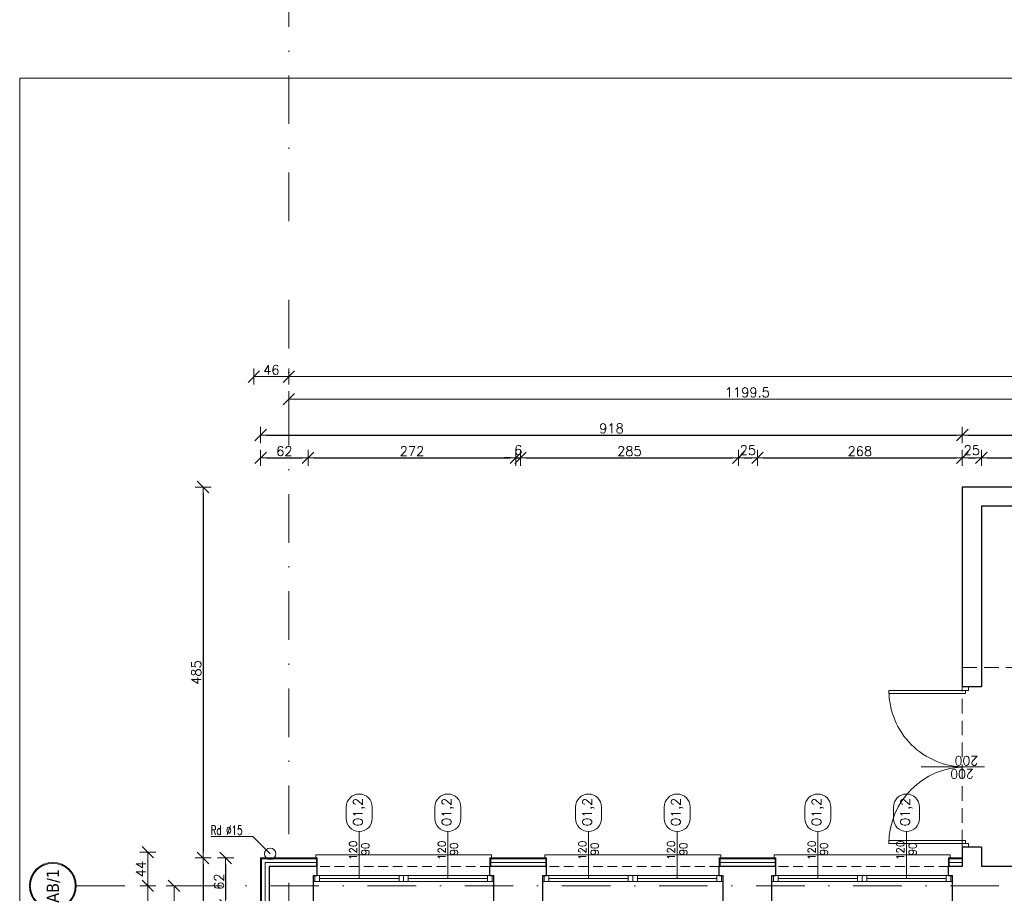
# Model space of a CAD drawing. Header units: millimetres. Extents: x 23192 to 177760, y -399809 to -79279.
# Tile 85 of 256: x 48565 to 49854, y -194349 to -193206. Entities that reach past the tile are written whole.
import ezdxf
from ezdxf.enums import TextEntityAlignment as Align

# ---------------------------------------------------------------- set-up
doc = ezdxf.new("R2010")
doc.units = ezdxf.units.MM
doc.linetypes.add('DASHDOT', pattern=[25.4, 12.7, -6.35, 0, -6.35])
doc.linetypes.add('HIDDEN', pattern=[9.525, 6.35, -3.175])
doc.layers.get('0').update_dxf_attribs({"lineweight": 0})
for name, color, linetype, lineweight in [('!! 0_ Istn-okna', 6, 'Continuous', 13), ('!! 0_ Istn-sciany', 3, 'Continuous', 30), ('!! 0_ Istn-widok', 1, 'Continuous', 15), ('!! 0_ Opis', 8, 'Continuous', 13), ('!! 0_Istn-cienka', 4, 'Continuous', 9), ('!! 0_Istn-drzwi', 1, 'Continuous', 13), ('!! 0_Opis_okna', 8, 'Continuous', 15), ('!! 0_Osie', 1, 'DASHDOT', 13), ('!! 1_ tynk zewn  - nowy', 21, 'Continuous', 20), ('!! 2_ remont Ocieplenie', 4, 'ZIGZAG', 5), ('!! wymiary osi', 250, 'Continuous', 9), ('0-osie-liniA', 14, 'DASHDOT', 5), ('0-osie-tx', 66, 'Continuous', 9)]:
    doc.layers.add(name, color=color, linetype=linetype, lineweight=lineweight)
doc.layers.add('!! 0_ramki', color=66, linetype='Continuous', lineweight=9, plot=False)
doc.styles.add('ARCHETYP', font='romans.shx', dxfattribs={"height": 15})
doc.styles.add('TAHOMA', font='tahoma.ttf')
doc.styles.add('TXT', font='simplex.shx')
doc.linetypes.add('ZIGZAG', pattern='A,0.00254,-5.08,[131,ltypeshp.shx,S=5.08,R=0,X=-5.08,Y=0],-10.16,[131,ltypeshp.shx,S=5.08,R=180,X=5.08,Y=0],-5.08', length=20.32254)
doc.dimstyles.new('DIM50', dxfattribs={"dimscale": 5, "dimtxt": 2.5, "dimasz": 1.5, "dimexe": 0, "dimexo": 0, "dimgap": 0.5, "dimtad": 1, "dimdec": 4, "dimrnd": 0.5, "dimdsep": 46, "dimtxsty": 'TXT', "dimblk1": 'TICK1', "dimblk2": 'TICK1', "dimsah": 1, "dimcen": 0, "dimse1": 1, "dimse2": 1, "dimclrd": 1, "dimclre": 7, "dimclrt": 9, "dimadec": 0, "dimazin": 0, "dimtfac": 1, "dimtdec": 4, "dimtmove": 2, "dimatfit": 3, "dimldrblk": 'TICK1', "dimfxl": 1, "dimtolj": 1, "dimarcsym": 0})

# ---------------------------------------------------------------- blocks, each defined once
blk = doc.blocks.new('*U81')
h = blk.add_hatch(color=256)
edge = h.paths.add_edge_path()
edge.add_arc((0, 0), 30.6, 0, 360)
edge = h.paths.add_edge_path(flags=17)
edge.add_arc((0, 0), 29.4, 0, 360)
for radius in [30.6, 29.4]:
    blk.add_circle((0, 0), radius)
at = {"style": 'TAHOMA', "flags": 8}
blk.add_attdef('ANSICHTSNUMMER', text='', height=16, dxfattribs=at).set_placement((0, 0), align=Align.MIDDLE_CENTER)
blk = doc.blocks.new('TICK1')
at = {"color": 2}
blk.add_line((-1, -1), (1, 1), dxfattribs=at)
at = {"color": 0}
for p, q in [((0, 0), (-1, 0)), ((0, -1.4), (0, 1.4))]:
    blk.add_line(p, q, dxfattribs=at)
blk = doc.blocks.new('*D3753')
at = {"layer": '!! wymiary osi', "color": 1, "lineweight": -2, "transparency": 16777216}
blk.add_line((48733, -194409.6), (48733, -195655.6), dxfattribs=at)
at = {"layer": 'DEFPOINTS', "color": 0, "transparency": 16777216}
for p in [(48762, -194402.1), (48733, -195663.1), (48762, -195663.1)]:
    blk.add_point(p, dxfattribs=at)
at = {"layer": '!! wymiary osi', "color": 1, "lineweight": -2, "transparency": 16777216, "xscale": 7.5, "yscale": 7.5, "zscale": 7.5}
for p, rotation in [((48733, -194402.1), 90), ((48733, -195663.1), 270)]:
    blk.add_blockref('TICK1', p, dxfattribs=dict(at, rotation=rotation))
at = {"layer": '!! wymiary osi', "color": 9, "transparency": 16777216, "insert": (48724.2, -195032.6), "char_height": 12.5, "attachment_point": 5, "rotation": 90, "style": 'TXT'}
blk.add_mtext('\\A1;1261', dxfattribs=at)
blk = doc.blocks.new('*D3756')
at = {"layer": '!! wymiary osi', "color": 1, "lineweight": -2, "transparency": 16777216}
blk.add_line((48767.4, -194694.6), (48767.4, -194409.6), dxfattribs=at)
at = {"layer": 'DEFPOINTS', "color": 0, "transparency": 16777216}
for p in [(48767.4, -194402.1), (48767.4, -194402.1), (48767.4, -194702.1)]:
    blk.add_point(p, dxfattribs=at)
at = {"layer": '!! wymiary osi', "color": 1, "lineweight": -2, "transparency": 16777216, "xscale": 7.5, "yscale": 7.5, "zscale": 7.5}
for p, rotation in [((48767.4, -194402.1), 90), ((48767.4, -194702.1), 270)]:
    blk.add_blockref('TICK1', p, dxfattribs=dict(at, rotation=rotation))
at = {"layer": '!! wymiary osi', "color": 9, "transparency": 16777216, "insert": (48758.6, -194552.1), "char_height": 12.5, "attachment_point": 5, "rotation": 90, "style": 'TXT'}
blk.add_mtext('\\A1;300', dxfattribs=at)
blk = doc.blocks.new('*D3757')
at = {"layer": '!! wymiary osi', "color": 1, "lineweight": -2, "transparency": 16777216}
blk.add_line((48925.2, -193735.9), (54984.2, -193735.9), dxfattribs=at)
at = {"layer": 'DEFPOINTS', "color": 0, "transparency": 16777216}
for p in [(48917.7, -193635.5), (54991.7, -193635.5), (54991.7, -193735.9)]:
    blk.add_point(p, dxfattribs=at)
at = {"layer": '!! wymiary osi', "color": 1, "lineweight": -2, "transparency": 16777216, "xscale": 7.5, "yscale": 7.5, "zscale": 7.5, "rotation": 180}
blk.add_blockref('TICK1', (48917.7, -193735.9), dxfattribs=at)
at = {"layer": '!! wymiary osi', "color": 1, "lineweight": -2, "transparency": 16777216, "xscale": 7.5, "yscale": 7.5, "zscale": 7.5}
blk.add_blockref('TICK1', (54991.7, -193735.9), dxfattribs=at)
at = {"layer": '!! wymiary osi', "color": 9, "transparency": 16777216, "insert": (51954.7, -193727.1), "char_height": 12.5, "attachment_point": 5, "style": 'TXT'}
blk.add_mtext('\\A1;6074', dxfattribs=at)
blk = doc.blocks.new('*D3758')
at = {"layer": '!! wymiary osi', "color": 1, "lineweight": -2, "transparency": 16777216}
blk.add_line((48925.2, -193765.3), (50109.7, -193765.3), dxfattribs=at)
at = {"layer": 'DEFPOINTS', "color": 0, "transparency": 16777216}
for p in [(48917.7, -193721.9), (50117.2, -193721.9), (50117.2, -193765.3)]:
    blk.add_point(p, dxfattribs=at)
at = {"layer": '!! wymiary osi', "color": 1, "lineweight": -2, "transparency": 16777216, "xscale": 7.5, "yscale": 7.5, "zscale": 7.5, "rotation": 180}
blk.add_blockref('TICK1', (48917.7, -193765.3), dxfattribs=at)
at = {"layer": '!! wymiary osi', "color": 1, "lineweight": -2, "transparency": 16777216, "xscale": 7.5, "yscale": 7.5, "zscale": 7.5}
blk.add_blockref('TICK1', (50117.2, -193765.3), dxfattribs=at)
at = {"layer": '!! wymiary osi', "color": 9, "transparency": 16777216, "insert": (49517.5, -193756.5), "char_height": 12.5, "attachment_point": 5, "style": 'TXT'}
blk.add_mtext('\\A1;1199.5', dxfattribs=at)
blk = doc.blocks.new('*D3788')
at = {"layer": '!! wymiary osi', "color": 1, "lineweight": -2, "transparency": 16777216}
blk.add_line((48910.2, -193735.9), (48879.2, -193735.9), dxfattribs=at)
at = {"layer": 'DEFPOINTS', "color": 0, "transparency": 16777216}
for p in [(48871.7, -193735.9), (48871.7, -194358), (48917.7, -194358)]:
    blk.add_point(p, dxfattribs=at)
at = {"layer": '!! wymiary osi', "color": 1, "lineweight": -2, "transparency": 16777216, "xscale": 7.5, "yscale": 7.5, "zscale": 7.5, "rotation": 180}
blk.add_blockref('TICK1', (48871.7, -193735.9), dxfattribs=at)
at = {"layer": '!! wymiary osi', "color": 1, "lineweight": -2, "transparency": 16777216, "xscale": 7.5, "yscale": 7.5, "zscale": 7.5}
blk.add_blockref('TICK1', (48917.7, -193735.9), dxfattribs=at)
at = {"layer": '!! wymiary osi', "color": 9, "transparency": 16777216, "insert": (48894.7, -193727.1), "char_height": 12.5, "attachment_point": 5, "style": 'TXT'}
blk.add_mtext('\\A1;46', dxfattribs=at)
blk = doc.blocks.new('*D3789')
at = {"layer": '!! wymiary osi', "color": 1, "lineweight": -2, "transparency": 16777216}
blk.add_line((48733, -194365.5), (48733, -194394.6), dxfattribs=at)
at = {"layer": 'DEFPOINTS', "color": 0, "transparency": 16777216}
for p in [(48917.7, -194358), (48733, -194402.1), (48917.7, -194402.1)]:
    blk.add_point(p, dxfattribs=at)
at = {"layer": '!! wymiary osi', "color": 1, "lineweight": -2, "transparency": 16777216, "xscale": 7.5, "yscale": 7.5, "zscale": 7.5}
for p, rotation in [((48733, -194358), 90), ((48733, -194402.1), 270)]:
    blk.add_blockref('TICK1', p, dxfattribs=dict(at, rotation=rotation))
at = {"layer": '!! wymiary osi', "color": 9, "transparency": 16777216, "insert": (48724.2, -194380.1), "char_height": 12.5, "attachment_point": 5, "rotation": 90, "style": 'TXT'}
blk.add_mtext('\\A1;44', dxfattribs=at)
blk = doc.blocks.new('BLOK OSIE A-B PN')
at = {"layer": '0-osie-liniA', "ltscale": 5}
blk.add_lwpolyline([(48917.7, -182063), (48917.7, -184306.7)], dxfattribs=at)
blk = doc.blocks.new('1_ok-opis')
blk.add_line((0, 111.6), (0, 50))
for points in [[(-17, 128.6), (-17, 143.6)], [(17, 128.6), (17, 143.6)]]:
    blk.add_lwpolyline(points)
for centre, start, end in [((0, 143.6), 0, 180), ((0, 128.6), 180, 0)]:
    blk.add_arc(centre, 17, start, end)
at = {"style": 'ARCHETYP'}
for tag, height, rotation, p in [('NR', 12, 90, (0, 136.9)), ('NR', 12, 270, (0, 136.9)), ('SZEROKOŚĆ', 10, 90, (-8, 78.3)), ('WYSOKOŚĆ', 10, 270, (-8, 78.3)), ('WYSOKOŚĆ', 10, 90, (8, 78.3)), ('SZEROKOŚĆ', 10, 270, (8, 78.3))]:
    blk.add_attdef(tag, text='', height=height, rotation=rotation, dxfattribs=at).set_placement(p, align=Align.MIDDLE)
blk = doc.blocks.new('*D2225')
at = {"layer": '!! wymiary osi', "color": 1, "lineweight": -2, "transparency": 16777216}
blk.add_line((48805.3, -193824.9), (48805.3, -194295.1), dxfattribs=at)
at = {"layer": 'DEFPOINTS', "color": 0, "transparency": 16777216}
for p in [(49809.2, -193817.4), (48805.3, -194302.6), (49809.2, -194302.6)]:
    blk.add_point(p, dxfattribs=at)
at = {"layer": '!! wymiary osi', "color": 1, "lineweight": -2, "transparency": 16777216, "xscale": 7.5, "yscale": 7.5, "zscale": 7.5}
for p, rotation in [((48805.3, -193817.4), 90), ((48805.3, -194302.6), 270)]:
    blk.add_blockref('TICK1', p, dxfattribs=dict(at, rotation=rotation))
at = {"layer": '!! wymiary osi', "color": 9, "transparency": 16777216, "insert": (48796.5, -194060), "char_height": 12.5, "attachment_point": 5, "rotation": 90, "style": 'TXT'}
blk.add_mtext('\\A1;485', dxfattribs=at)
blk = doc.blocks.new('*D2226')
at = {"layer": '!! wymiary osi', "color": 1, "lineweight": -2, "transparency": 16777216}
blk.add_line((48805.3, -194310.1), (48805.3, -195629.1), dxfattribs=at)
at = {"layer": 'DEFPOINTS', "color": 0, "transparency": 16777216}
for p in [(48891.2, -194302.6), (48805.3, -195636.6), (48891.2, -195636.6)]:
    blk.add_point(p, dxfattribs=at)
at = {"layer": '!! wymiary osi', "color": 1, "lineweight": -2, "transparency": 16777216, "xscale": 7.5, "yscale": 7.5, "zscale": 7.5}
for p, rotation in [((48805.3, -194302.6), 90), ((48805.3, -195636.6), 270)]:
    blk.add_blockref('TICK1', p, dxfattribs=dict(at, rotation=rotation))
at = {"layer": '!! wymiary osi', "color": 9, "transparency": 16777216, "insert": (48796.5, -194969.6), "char_height": 12.5, "attachment_point": 5, "rotation": 90, "style": 'TXT'}
blk.add_mtext('\\A1;1334', dxfattribs=at)
blk = doc.blocks.new('*D2227')
at = {"layer": '!! wymiary osi', "color": 1, "lineweight": -2, "transparency": 16777216}
blk.add_line((48834.9, -194310.1), (48834.9, -194357.1), dxfattribs=at)
at = {"layer": 'DEFPOINTS', "color": 0, "transparency": 16777216}
for p in [(48954.7, -194302.6), (48834.9, -194364.6), (48942.7, -194364.6)]:
    blk.add_point(p, dxfattribs=at)
at = {"layer": '!! wymiary osi', "color": 1, "lineweight": -2, "transparency": 16777216, "xscale": 7.5, "yscale": 7.5, "zscale": 7.5}
for p, rotation in [((48834.9, -194302.6), 90), ((48834.9, -194364.6), 270)]:
    blk.add_blockref('TICK1', p, dxfattribs=dict(at, rotation=rotation))
at = {"layer": '!! wymiary osi', "color": 9, "transparency": 16777216, "insert": (48826.1, -194333.6), "char_height": 12.5, "attachment_point": 5, "rotation": 90, "style": 'TXT'}
blk.add_mtext('\\A1;62', dxfattribs=at)
blk = doc.blocks.new('*D2238')
at = {"layer": '!! wymiary osi', "color": 1, "lineweight": -2, "transparency": 16777216}
blk.add_line((48888.2, -193749.3), (49791.2, -193749.3), dxfattribs=at)
at = {"layer": 'DEFPOINTS', "color": 0, "transparency": 16777216}
for p in [(49798.7, -193749.3), (48880.7, -194277.6), (49798.7, -194277.6)]:
    blk.add_point(p, dxfattribs=at)
at = {"layer": '!! wymiary osi', "color": 1, "lineweight": -2, "transparency": 16777216, "xscale": 7.5, "yscale": 7.5, "zscale": 7.5, "rotation": 180}
blk.add_blockref('TICK1', (48880.7, -193749.3), dxfattribs=at)
at = {"layer": '!! wymiary osi', "color": 1, "lineweight": -2, "transparency": 16777216, "xscale": 7.5, "yscale": 7.5, "zscale": 7.5}
blk.add_blockref('TICK1', (49798.7, -193749.3), dxfattribs=at)
at = {"layer": '!! wymiary osi', "color": 9, "transparency": 16777216, "insert": (49339.7, -193740.6), "char_height": 12.5, "attachment_point": 5, "style": 'TXT'}
blk.add_mtext('\\A1;918', dxfattribs=at)
blk = doc.blocks.new('*D2239')
at = {"layer": '!! wymiary osi', "color": 1, "lineweight": -2, "transparency": 16777216}
blk.add_line((49806.2, -193749.3), (50141.2, -193749.3), dxfattribs=at)
at = {"layer": 'DEFPOINTS', "color": 0, "transparency": 16777216}
for p in [(50148.7, -193749.3), (50148.7, -193792.4), (49798.7, -194277.6)]:
    blk.add_point(p, dxfattribs=at)
at = {"layer": '!! wymiary osi', "color": 1, "lineweight": -2, "transparency": 16777216, "xscale": 7.5, "yscale": 7.5, "zscale": 7.5, "rotation": 180}
blk.add_blockref('TICK1', (49798.7, -193749.3), dxfattribs=at)
at = {"layer": '!! wymiary osi', "color": 1, "lineweight": -2, "transparency": 16777216, "xscale": 7.5, "yscale": 7.5, "zscale": 7.5}
blk.add_blockref('TICK1', (50148.7, -193749.3), dxfattribs=at)
at = {"layer": '!! wymiary osi', "color": 9, "transparency": 16777216, "insert": (49973.7, -193740.6), "char_height": 12.5, "attachment_point": 5, "style": 'TXT'}
blk.add_mtext('\\A1;350', dxfattribs=at)
blk = doc.blocks.new('*D2244')
at = {"layer": '!! wymiary osi', "color": 1, "lineweight": -2, "transparency": 16777216}
blk.add_line((48888.2, -193779.1), (48935.2, -193779.1), dxfattribs=at)
at = {"layer": 'DEFPOINTS', "color": 0, "transparency": 16777216}
for p in [(48942.7, -193779.1), (48880.7, -194277.6), (48942.7, -194339.6)]:
    blk.add_point(p, dxfattribs=at)
at = {"layer": '!! wymiary osi', "color": 1, "lineweight": -2, "transparency": 16777216, "xscale": 7.5, "yscale": 7.5, "zscale": 7.5, "rotation": 180}
blk.add_blockref('TICK1', (48880.7, -193779.1), dxfattribs=at)
at = {"layer": '!! wymiary osi', "color": 1, "lineweight": -2, "transparency": 16777216, "xscale": 7.5, "yscale": 7.5, "zscale": 7.5}
blk.add_blockref('TICK1', (48942.7, -193779.1), dxfattribs=at)
at = {"layer": '!! wymiary osi', "color": 9, "transparency": 16777216, "insert": (48911.7, -193770.4), "char_height": 12.5, "attachment_point": 5, "style": 'TXT'}
blk.add_mtext('\\A1;62', dxfattribs=at)
blk = doc.blocks.new('*D2245')
at = {"layer": '!! wymiary osi', "color": 1, "lineweight": -2, "transparency": 16777216}
blk.add_line((48950.2, -193779.1), (49207.2, -193779.1), dxfattribs=at)
at = {"layer": 'DEFPOINTS', "color": 0, "transparency": 16777216}
for p in [(49214.7, -193779.1), (48942.7, -194339.6), (49214.7, -194339.6)]:
    blk.add_point(p, dxfattribs=at)
at = {"layer": '!! wymiary osi', "color": 1, "lineweight": -2, "transparency": 16777216, "xscale": 7.5, "yscale": 7.5, "zscale": 7.5, "rotation": 180}
blk.add_blockref('TICK1', (48942.7, -193779.1), dxfattribs=at)
at = {"layer": '!! wymiary osi', "color": 1, "lineweight": -2, "transparency": 16777216, "xscale": 7.5, "yscale": 7.5, "zscale": 7.5}
blk.add_blockref('TICK1', (49214.7, -193779.1), dxfattribs=at)
at = {"layer": '!! wymiary osi', "color": 9, "transparency": 16777216, "insert": (49078.7, -193770.4), "char_height": 12.5, "attachment_point": 5, "style": 'TXT'}
blk.add_mtext('\\A1;272', dxfattribs=at)
blk = doc.blocks.new('*D2246')
at = {"layer": '!! wymiary osi', "color": 1, "lineweight": -2, "transparency": 16777216}
for p, q in [((49207.2, -193779.1), (49199.7, -193779.1)), ((49214.7, -193779.1), (49220.7, -193779.1)), ((49228.2, -193779.1), (49235.7, -193779.1))]:
    blk.add_line(p, q, dxfattribs=at)
at = {"layer": 'DEFPOINTS', "color": 0, "transparency": 16777216}
for p in [(49220.7, -193779.1), (49214.7, -194339.6), (49220.7, -194339.6)]:
    blk.add_point(p, dxfattribs=at)
at = {"layer": '!! wymiary osi', "color": 1, "lineweight": -2, "transparency": 16777216, "xscale": 7.5, "yscale": 7.5, "zscale": 7.5}
blk.add_blockref('TICK1', (49214.7, -193779.1), dxfattribs=at)
at = {"layer": '!! wymiary osi', "color": 1, "lineweight": -2, "transparency": 16777216, "xscale": 7.5, "yscale": 7.5, "zscale": 7.5, "rotation": 180}
blk.add_blockref('TICK1', (49220.7, -193779.1), dxfattribs=at)
at = {"layer": '!! wymiary osi', "color": 9, "transparency": 16777216, "insert": (49217.7, -193769.1), "char_height": 12.5, "attachment_point": 5, "style": 'TXT'}
blk.add_mtext('\\A1;6', dxfattribs=at)
blk = doc.blocks.new('*D2247')
at = {"layer": '!! wymiary osi', "color": 1, "lineweight": -2, "transparency": 16777216}
blk.add_line((49228.2, -193779.1), (49498.2, -193779.1), dxfattribs=at)
at = {"layer": 'DEFPOINTS', "color": 0, "transparency": 16777216}
for p in [(49505.7, -193779.1), (49220.7, -194339.6), (49505.7, -194339.6)]:
    blk.add_point(p, dxfattribs=at)
at = {"layer": '!! wymiary osi', "color": 1, "lineweight": -2, "transparency": 16777216, "xscale": 7.5, "yscale": 7.5, "zscale": 7.5, "rotation": 180}
blk.add_blockref('TICK1', (49220.7, -193779.1), dxfattribs=at)
at = {"layer": '!! wymiary osi', "color": 1, "lineweight": -2, "transparency": 16777216, "xscale": 7.5, "yscale": 7.5, "zscale": 7.5}
blk.add_blockref('TICK1', (49505.7, -193779.1), dxfattribs=at)
at = {"layer": '!! wymiary osi', "color": 9, "transparency": 16777216, "insert": (49363.2, -193770.4), "char_height": 12.5, "attachment_point": 5, "style": 'TXT'}
blk.add_mtext('\\A1;285', dxfattribs=at)
blk = doc.blocks.new('*D2248')
at = {"layer": '!! wymiary osi', "color": 1, "lineweight": -2, "transparency": 16777216}
blk.add_line((49513.2, -193779.1), (49523.2, -193779.1), dxfattribs=at)
at = {"layer": 'DEFPOINTS', "color": 0, "transparency": 16777216}
for p in [(49530.7, -193779.1), (49505.7, -194339.6), (49530.7, -194339.6)]:
    blk.add_point(p, dxfattribs=at)
at = {"layer": '!! wymiary osi', "color": 1, "lineweight": -2, "transparency": 16777216, "xscale": 7.5, "yscale": 7.5, "zscale": 7.5, "rotation": 180}
blk.add_blockref('TICK1', (49505.7, -193779.1), dxfattribs=at)
at = {"layer": '!! wymiary osi', "color": 1, "lineweight": -2, "transparency": 16777216, "xscale": 7.5, "yscale": 7.5, "zscale": 7.5}
blk.add_blockref('TICK1', (49530.7, -193779.1), dxfattribs=at)
at = {"layer": '!! wymiary osi', "color": 9, "transparency": 16777216, "insert": (49518.2, -193769.1), "char_height": 12.5, "attachment_point": 5, "style": 'TXT'}
blk.add_mtext('\\A1;25', dxfattribs=at)
blk = doc.blocks.new('*D2249')
at = {"layer": '!! wymiary osi', "color": 1, "lineweight": -2, "transparency": 16777216}
blk.add_line((49538.2, -193779.1), (49791.2, -193779.1), dxfattribs=at)
at = {"layer": 'DEFPOINTS', "color": 0, "transparency": 16777216}
for p in [(49798.7, -193779.1), (49798.7, -194288.6), (49530.7, -194339.6)]:
    blk.add_point(p, dxfattribs=at)
at = {"layer": '!! wymiary osi', "color": 1, "lineweight": -2, "transparency": 16777216, "xscale": 7.5, "yscale": 7.5, "zscale": 7.5, "rotation": 180}
blk.add_blockref('TICK1', (49530.7, -193779.1), dxfattribs=at)
at = {"layer": '!! wymiary osi', "color": 1, "lineweight": -2, "transparency": 16777216, "xscale": 7.5, "yscale": 7.5, "zscale": 7.5}
blk.add_blockref('TICK1', (49798.7, -193779.1), dxfattribs=at)
at = {"layer": '!! wymiary osi', "color": 9, "transparency": 16777216, "insert": (49664.7, -193770.4), "char_height": 12.5, "attachment_point": 5, "style": 'TXT'}
blk.add_mtext('\\A1;268', dxfattribs=at)
blk = doc.blocks.new('*D2250')
at = {"layer": '!! wymiary osi', "color": 1, "lineweight": -2, "transparency": 16777216}
blk.add_line((49806.2, -193779.1), (49816.2, -193779.1), dxfattribs=at)
at = {"layer": 'DEFPOINTS', "color": 0, "transparency": 16777216}
for p in [(49823.7, -193779.1), (49823.7, -193817.4), (49798.7, -194288.6)]:
    blk.add_point(p, dxfattribs=at)
at = {"layer": '!! wymiary osi', "color": 1, "lineweight": -2, "transparency": 16777216, "xscale": 7.5, "yscale": 7.5, "zscale": 7.5, "rotation": 180}
blk.add_blockref('TICK1', (49798.7, -193779.1), dxfattribs=at)
at = {"layer": '!! wymiary osi', "color": 1, "lineweight": -2, "transparency": 16777216, "xscale": 7.5, "yscale": 7.5, "zscale": 7.5}
blk.add_blockref('TICK1', (49823.7, -193779.1), dxfattribs=at)
at = {"layer": '!! wymiary osi', "color": 9, "transparency": 16777216, "insert": (49811.2, -193769.1), "char_height": 12.5, "attachment_point": 5, "style": 'TXT'}
blk.add_mtext('\\A1;25', dxfattribs=at)
blk = doc.blocks.new('*D2251')
at = {"layer": '!! wymiary osi', "color": 1, "lineweight": -2, "transparency": 16777216}
blk.add_line((49831.2, -193779.1), (50116.2, -193779.1), dxfattribs=at)
at = {"layer": 'DEFPOINTS', "color": 0, "transparency": 16777216}
for p in [(50123.7, -193779.1), (49823.7, -193817.4), (50123.7, -193817.4)]:
    blk.add_point(p, dxfattribs=at)
at = {"layer": '!! wymiary osi', "color": 1, "lineweight": -2, "transparency": 16777216, "xscale": 7.5, "yscale": 7.5, "zscale": 7.5, "rotation": 180}
blk.add_blockref('TICK1', (49823.7, -193779.1), dxfattribs=at)
at = {"layer": '!! wymiary osi', "color": 1, "lineweight": -2, "transparency": 16777216, "xscale": 7.5, "yscale": 7.5, "zscale": 7.5}
blk.add_blockref('TICK1', (50123.7, -193779.1), dxfattribs=at)
at = {"layer": '!! wymiary osi', "color": 9, "transparency": 16777216, "insert": (49973.7, -193770.4), "char_height": 12.5, "attachment_point": 5, "style": 'TXT'}
blk.add_mtext('\\A1;300', dxfattribs=at)
blk = doc.blocks.new('BLOK OSI')
at = {"layer": '0-osie-liniA', "ltscale": 5}
for points in [[(48917.71142, -193635.47368), (48917.71142, -195993.9543)], [(48639.33021, -194402.0883), (55424.2848, -194402.0883)]]:
    blk.add_lwpolyline(points, dxfattribs=at)
at = {"layer": '0-osie-tx'}
ref = blk.add_blockref('*U81', (48608.73021, -194402.0883), dxfattribs=dict(at, rotation=270))
ref.add_attrib('ANSICHTSNUMMER', 'AB/1', dxfattribs={"layer": '0', "height": 16, "rotation": 90, "style": 'TAHOMA', "flags": 8}).set_placement((48608.73021, -194402.0883), align=Align.MIDDLE_CENTER)
at = {"layer": '!! wymiary osi'}
dim = blk.add_aligned_dim(p1=(48917.71142, -193635.47368), p2=(54991.71142, -193635.47368), distance=-100.4179, dimstyle='DIM50', dxfattribs=at)
dim.commit()
dim.dimension.update_dxf_attribs({"geometry": '*D3757', "text_midpoint": (51954.71142, -193727.14158)})
for base, p1, p2, picture, middle in [((48871.71142, -193735.89158), (48917.71142, -194358.04847), (48871.71142, -194358.04847), '*D3788', (48894.71142, -193727.14158)), ((50117.21142, -193765.29711), (48917.71142, -193721.87385), (50117.21142, -193721.87385), '*D3758', (49517.46142, -193756.54711))]:
    dim = blk.add_linear_dim(base=base, p1=p1, p2=p2, dimstyle='DIM50', dxfattribs=at)
    dim.commit()
    dim.dimension.update_dxf_attribs({"geometry": picture, "text_midpoint": middle})
for base, p1, p2, picture, middle in [((48732.97828, -194402.0883), (48917.71142, -194358.04847), (48917.71142, -194402.0883), '*D3789', (48724.22828, -194380.06839)), ((48732.97828, -195663.0883), (48761.95606, -194402.0883), (48761.95606, -195663.0883), '*D3753', (48724.22828, -195032.5883)), ((48767.36541, -194402.0883), (48767.36541, -194702.0883), (48767.36541, -194402.0883), '*D3756', (48758.61541, -194552.0883))]:
    dim = blk.add_linear_dim(base=base, p1=p1, p2=p2, angle=90, dimstyle='DIM50', dxfattribs=at)
    dim.commit()
    dim.dimension.update_dxf_attribs({"geometry": picture, "text_midpoint": middle})

msp = doc.modelspace()

# ---------------------------------------------------------------- linework, layer by layer
at = {"layer": '!! 0_ Istn-okna'}
for points in [[(48949.71142, -194325.5883), (49185.71142, -194325.5883)], [(48949.71142, -194333.5883), (49185.71142, -194333.5883)], [(48957.71142, -194329.5883), (49061.71142, -194329.5883)], [(49073.71142, -194329.5883), (49177.71142, -194329.5883)], [(49249.71142, -194325.5883), (49485.71142, -194325.5883)], [(49249.71142, -194333.5883), (49485.71142, -194333.5883)], [(49257.71142, -194329.5883), (49361.71142, -194329.5883)], [(49373.71142, -194329.5883), (49477.71142, -194329.5883)], [(49549.71142, -194325.5883), (49785.71142, -194325.5883)], [(49549.71142, -194333.5883), (49785.71142, -194333.5883)], [(49557.71142, -194329.5883), (49661.71142, -194329.5883)], [(49673.71142, -194329.5883), (49777.71142, -194329.5883)]]:
    msp.add_lwpolyline(points, dxfattribs=at)
for points in [[(48951.71142, -194325.5883), (48957.71142, -194325.5883), (48957.71142, -194333.5883), (48951.71142, -194333.5883)], [(49061.71142, -194325.5883), (49067.71142, -194325.5883), (49067.71142, -194333.5883), (49061.71142, -194333.5883)], [(49067.71142, -194325.5883), (49073.71142, -194325.5883), (49073.71142, -194333.5883), (49067.71142, -194333.5883)], [(49177.71142, -194325.5883), (49183.71142, -194325.5883), (49183.71142, -194333.5883), (49177.71142, -194333.5883)], [(49251.71142, -194325.5883), (49257.71142, -194325.5883), (49257.71142, -194333.5883), (49251.71142, -194333.5883)], [(49361.71142, -194325.5883), (49367.71142, -194325.5883), (49367.71142, -194333.5883), (49361.71142, -194333.5883)], [(49367.71142, -194325.5883), (49373.71142, -194325.5883), (49373.71142, -194333.5883), (49367.71142, -194333.5883)], [(49477.71142, -194325.5883), (49483.71142, -194325.5883), (49483.71142, -194333.5883), (49477.71142, -194333.5883)], [(49551.71142, -194325.5883), (49557.71142, -194325.5883), (49557.71142, -194333.5883), (49551.71142, -194333.5883)], [(49661.71142, -194325.5883), (49667.71142, -194325.5883), (49667.71142, -194333.5883), (49661.71142, -194333.5883)], [(49667.71142, -194325.5883), (49673.71142, -194325.5883), (49673.71142, -194333.5883), (49667.71142, -194333.5883)], [(49777.71142, -194325.5883), (49783.71142, -194325.5883), (49783.71142, -194333.5883), (49777.71142, -194333.5883)]]:
    msp.add_lwpolyline(points, close=True, dxfattribs=at)
at = {"layer": '!! 0_ Istn-sciany'}
msp.add_line((48891.71142, -194313.5883), (48891.71142, -195625.5883), dxfattribs=at)
for points in [[(50148.71142, -194313.5883), (50148.71142, -193817.41105), (49798.71142, -193817.41105), (49798.71142, -194078.5883)], [(50123.71142, -194313.5883), (50123.71142, -193842.41105), (49823.71142, -193842.41105), (49823.71142, -194078.5883)], [(49823.71142, -194078.5883), (49798.71142, -194078.5883)], [(49823.71142, -194288.5883), (49798.71142, -194288.5883)], [(49798.71142, -194288.5883), (49798.71142, -194313.5883)], [(49823.71142, -194288.5883), (49823.71142, -194313.5883)], [(48954.71142, -194313.5883), (48891.71142, -194313.5883)], [(48954.71142, -194325.5883), (48954.71142, -194313.5883)], [(49254.71142, -194313.5883), (49180.71142, -194313.5883)], [(49180.71142, -194325.5883), (49180.71142, -194313.5883)], [(49254.71142, -194325.5883), (49254.71142, -194313.5883)], [(49554.71142, -194313.5883), (49480.71142, -194313.5883)], [(49480.71142, -194325.5883), (49480.71142, -194313.5883)], [(49554.71142, -194325.5883), (49554.71142, -194313.5883)], [(49780.71142, -194325.5883), (49780.71142, -194313.5883)], [(49798.71142, -194313.5883), (49780.71142, -194313.5883)], [(50157.71142, -194313.5883), (49823.71142, -194313.5883)], [(48949.71142, -194325.5883), (48954.71142, -194325.5883)], [(48949.71142, -194364.5883), (48949.71142, -194325.5883)], [(49180.71142, -194325.5883), (49185.71142, -194325.5883)], [(49185.71142, -194364.5883), (49185.71142, -194325.5883)], [(49249.71142, -194325.5883), (49254.71142, -194325.5883)], [(49249.71142, -194364.5883), (49249.71142, -194325.5883)], [(49480.71142, -194325.5883), (49485.71142, -194325.5883)], [(49485.71142, -194364.5883), (49485.71142, -194325.5883)], [(49549.71142, -194325.5883), (49554.71142, -194325.5883)], [(49549.71142, -194364.5883), (49549.71142, -194325.5883)], [(49780.71142, -194325.5883), (49785.71142, -194325.5883)], [(49785.71142, -194364.5883), (49785.71142, -194325.5883)]]:
    msp.add_lwpolyline(points, dxfattribs=at)
at = {"layer": '!! 0_ Istn-widok', "linetype": 'HIDDEN', "ltscale": 3}
for p, q in [((49798.71142, -194313.5883), (49798.71142, -194053.5883)), ((49798.71142, -194053.5883), (50148.71142, -194053.5883))]:
    msp.add_line(p, q, dxfattribs=at)
at = {"layer": '!! 0_ Istn-widok'}
for points in [[(49182.71142, -194298.5883), (48952.71142, -194298.5883)], [(48952.71142, -194303.5883), (48952.71142, -194298.5883)], [(49182.71142, -194303.5883), (49182.71142, -194298.5883)], [(49482.71142, -194298.5883), (49252.71142, -194298.5883)], [(49252.71142, -194303.5883), (49252.71142, -194298.5883)], [(49482.71142, -194303.5883), (49482.71142, -194298.5883)], [(49782.71142, -194298.5883), (49552.71142, -194298.5883)], [(49552.71142, -194303.5883), (49552.71142, -194298.5883)], [(49782.71142, -194303.5883), (49782.71142, -194298.5883)]]:
    msp.add_lwpolyline(points, dxfattribs=at)
msp.add_circle((48893.21142, -194297.0883), 7.5, dxfattribs=at)
at = {"layer": '!! 0_ Opis'}
for points in [[(48870.57423, -194274.4511), (48815.68889, -194274.4511)], [(48870.57423, -194274.4511), (48893.21142, -194297.0883)]]:
    msp.add_lwpolyline(points, dxfattribs=at)
at = {"layer": '!! 0_Istn-cienka', "linetype": 'HIDDEN', "ltscale": 2}
for points in [[(49180.71142, -194313.5883), (48954.71142, -194313.5883)], [(49480.71142, -194313.5883), (49254.71142, -194313.5883)], [(49780.71142, -194313.5883), (49554.71142, -194313.5883)]]:
    msp.add_lwpolyline(points, dxfattribs=at)
at = {"layer": '!! 0_Istn-drzwi'}
for points in [[(49702.71142, -194087.5883), (49802.71142, -194087.5883), (49802.71142, -194083.5883), (49702.71142, -194083.5883)], [(49798.71142, -194083.5883), (49798.71142, -194078.5883), (49806.71142, -194078.5883), (49806.71142, -194083.5883)], [(49702.71142, -194279.5883), (49802.71142, -194279.5883), (49802.71142, -194283.5883), (49702.71142, -194283.5883)], [(49798.71142, -194283.5883), (49798.71142, -194288.5883), (49806.71142, -194288.5883), (49806.71142, -194283.5883)]]:
    msp.add_lwpolyline(points, close=True, dxfattribs=at)
msp.add_lwpolyline([(49744.75567, -194183.5883), (49827.71142, -194183.5883)], dxfattribs=at)
for centre, start, end in [((49802.71142, -194083.5883), 179.99999996, 269.99999996), ((49802.71142, -194283.5883), 90.00000004, 180.00000004)]:
    msp.add_arc(centre, 100, start, end, dxfattribs=at)
at = {"layer": '!! 0_ramki'}
msp.add_lwpolyline([(48565.42916, -193282.57641), (52765.42916, -193282.57641), (52765.42916, -196252.57641), (48565.42916, -196252.57641)], close=True, dxfattribs=at)
at = {"layer": '!! 1_ tynk zewn  - nowy'}
for points in [[(48954.71142, -195636.5883), (48880.71142, -195636.5883), (48880.71142, -194302.5883), (48954.71142, -194302.5883)], [(48954.71142, -195635.5883), (48881.71142, -195635.5883), (48881.71142, -194303.5883), (48954.71142, -194303.5883)], [(48953.71142, -194302.5883), (48953.71142, -194313.5883)], [(48954.71142, -194302.5883), (48954.71142, -194313.5883)], [(49180.71142, -194302.5883), (49180.71142, -194313.5883)], [(49254.71142, -194302.5883), (49180.71142, -194302.5883)], [(49254.71142, -194303.5883), (49180.71142, -194303.5883)], [(49181.71142, -194302.5883), (49181.71142, -194313.5883)], [(49253.71142, -194302.5883), (49253.71142, -194313.5883)], [(49254.71142, -194302.5883), (49254.71142, -194313.5883)], [(49554.71142, -194302.5883), (49480.71142, -194302.5883)], [(49480.71142, -194302.5883), (49480.71142, -194313.5883)], [(49554.71142, -194303.5883), (49480.71142, -194303.5883)], [(49481.71142, -194302.5883), (49481.71142, -194313.5883)], [(49553.71142, -194302.5883), (49553.71142, -194313.5883)], [(49554.71142, -194302.5883), (49554.71142, -194313.5883)], [(49798.71142, -194302.5883), (49780.71142, -194302.5883)], [(49780.71142, -194302.5883), (49780.71142, -194313.5883)], [(49798.71142, -194303.5883), (49780.71142, -194303.5883)], [(49781.71142, -194302.5883), (49781.71142, -194313.5883)]]:
    msp.add_lwpolyline(points, dxfattribs=at)
at = {"layer": '!! 2_ remont Ocieplenie', "linetype": 'ZIGZAG', "ltscale": 0.75}
for points in [[(48954.71142, -195630.5883), (48886.71142, -195630.5883), (48886.71142, -194308.5883), (48954.71142, -194308.5883)], [(49254.71142, -194308.5883), (49180.71142, -194308.5883)], [(49554.71142, -194308.5883), (49480.71142, -194308.5883)], [(49798.71142, -194308.5883), (49780.71142, -194308.5883)]]:
    msp.add_lwpolyline(points, dxfattribs=at)

# ---------------------------------------------------------------- block references
at = {"layer": '!! 0_Opis_okna'}
ref = msp.add_blockref('1_ok-opis', (49009.71142, -194379.5883), dxfattribs=at)
ref.add_attrib('WYSOKOŚĆ', '90', dxfattribs={"layer": '0', "height": 10, "rotation": 90, "style": 'ARCHETYP'}).set_placement((49017.71142, -194290.86789), align=Align.MIDDLE)
ref.add_attrib('SZEROKOŚĆ', '120', dxfattribs={"layer": '0', "height": 10, "rotation": 90, "style": 'ARCHETYP'}).set_placement((49001.71142, -194292.64135), align=Align.MIDDLE)
ref.add_attrib('NR', 'O1,2', dxfattribs={"layer": '0', "height": 12, "rotation": 90, "style": 'ARCHETYP'}).set_placement((49009.71142, -194242.68686), align=Align.MIDDLE)
ref = msp.add_blockref('1_ok-opis', (49125.71142, -194379.5883), dxfattribs=at)
ref.add_attrib('WYSOKOŚĆ', '90', dxfattribs={"layer": '0', "height": 10, "rotation": 90, "style": 'ARCHETYP'}).set_placement((49133.71142, -194290.86789), align=Align.MIDDLE)
ref.add_attrib('SZEROKOŚĆ', '120', dxfattribs={"layer": '0', "height": 10, "rotation": 90, "style": 'ARCHETYP'}).set_placement((49117.71142, -194292.64135), align=Align.MIDDLE)
ref.add_attrib('NR', 'O1,2', dxfattribs={"layer": '0', "height": 12, "rotation": 90, "style": 'ARCHETYP'}).set_placement((49125.71142, -194242.68686), align=Align.MIDDLE)
ref = msp.add_blockref('1_ok-opis', (49309.71142, -194379.5883), dxfattribs=at)
ref.add_attrib('WYSOKOŚĆ', '90', dxfattribs={"layer": '0', "height": 10, "rotation": 90, "style": 'ARCHETYP'}).set_placement((49317.71142, -194290.86789), align=Align.MIDDLE)
ref.add_attrib('SZEROKOŚĆ', '120', dxfattribs={"layer": '0', "height": 10, "rotation": 90, "style": 'ARCHETYP'}).set_placement((49301.71142, -194292.64135), align=Align.MIDDLE)
ref.add_attrib('NR', 'O1,2', dxfattribs={"layer": '0', "height": 12, "rotation": 90, "style": 'ARCHETYP'}).set_placement((49309.71142, -194242.68686), align=Align.MIDDLE)
ref = msp.add_blockref('1_ok-opis', (49425.71142, -194379.5883), dxfattribs=at)
ref.add_attrib('WYSOKOŚĆ', '90', dxfattribs={"layer": '0', "height": 10, "rotation": 90, "style": 'ARCHETYP'}).set_placement((49433.71142, -194290.86789), align=Align.MIDDLE)
ref.add_attrib('SZEROKOŚĆ', '120', dxfattribs={"layer": '0', "height": 10, "rotation": 90, "style": 'ARCHETYP'}).set_placement((49417.71142, -194292.64135), align=Align.MIDDLE)
ref.add_attrib('NR', 'O1,2', dxfattribs={"layer": '0', "height": 12, "rotation": 90, "style": 'ARCHETYP'}).set_placement((49425.71142, -194242.68686), align=Align.MIDDLE)
ref = msp.add_blockref('1_ok-opis', (49609.71142, -194379.5883), dxfattribs=at)
ref.add_attrib('WYSOKOŚĆ', '90', dxfattribs={"layer": '0', "height": 10, "rotation": 90, "style": 'ARCHETYP'}).set_placement((49617.71142, -194290.86789), align=Align.MIDDLE)
ref.add_attrib('SZEROKOŚĆ', '120', dxfattribs={"layer": '0', "height": 10, "rotation": 90, "style": 'ARCHETYP'}).set_placement((49601.71142, -194292.64135), align=Align.MIDDLE)
ref.add_attrib('NR', 'O1,2', dxfattribs={"layer": '0', "height": 12, "rotation": 90, "style": 'ARCHETYP'}).set_placement((49609.71142, -194242.68686), align=Align.MIDDLE)
ref = msp.add_blockref('1_ok-opis', (49725.71142, -194379.5883), dxfattribs=at)
ref.add_attrib('WYSOKOŚĆ', '90', dxfattribs={"layer": '0', "height": 10, "rotation": 90, "style": 'ARCHETYP'}).set_placement((49733.71142, -194290.86789), align=Align.MIDDLE)
ref.add_attrib('SZEROKOŚĆ', '120', dxfattribs={"layer": '0', "height": 10, "rotation": 90, "style": 'ARCHETYP'}).set_placement((49717.71142, -194292.64135), align=Align.MIDDLE)
ref.add_attrib('NR', 'O1,2', dxfattribs={"layer": '0', "height": 12, "rotation": 90, "style": 'ARCHETYP'}).set_placement((49725.71142, -194242.68686), align=Align.MIDDLE)
at = {"layer": '!! 0_Osie'}
for name, p in [('BLOK OSIE A-B PN', (0, -9182.23287)), ('BLOK OSI', (0, 63))]:
    msp.add_blockref(name, p, dxfattribs=at)

# ---------------------------------------------------------------- texts
at = {"layer": '!! 0_ Opis', "style": 'ARCHETYP', "width": 0.7}
msp.add_text('Rd %%C15', height=12, rotation=359.99999996, dxfattribs=at).set_placement((48815.32858, -194272.27771))
at = {"layer": '!! 0_Istn-drzwi', "color": 8, "style": 'ARCHETYP'}
for p in [(49819.5155, -194169.44117), (49813.73423, -194186.5883)]:
    msp.add_text('200', height=12, rotation=179.99999996, dxfattribs=at).set_placement(p)

# ---------------------------------------------------------------- dimensions: what is measured, and where the dimension line sits
at = {"layer": '!! wymiary osi'}
for base, p1, p2, picture, middle in [((49798.71142, -193749.32362), (48880.71142, -194277.5883), (49798.71142, -194277.58831), '*D2238', (49339.71142, -193740.57362)), ((50148.71142, -193749.32362), (49798.71142, -194277.58831), (50148.71142, -193792.41105), '*D2239', (49973.71142, -193740.57362)), ((48942.71142, -193779.12584), (48880.71142, -194277.5883), (48942.71142, -194339.5883), '*D2244', (48911.71142, -193770.37584)), ((49214.71142, -193779.12584), (48942.71142, -194339.5883), (49214.71142, -194339.5883), '*D2245', (49078.71142, -193770.37584)), ((49220.71142, -193779.12584), (49214.71142, -194339.5883), (49220.71142, -194339.5883), '*D2246', (49217.71142, -193769.12584)), ((49505.71142, -193779.12584), (49220.71142, -194339.5883), (49505.71142, -194339.5883), '*D2247', (49363.21142, -193770.37584)), ((49530.71142, -193779.12584), (49505.71142, -194339.5883), (49530.71142, -194339.5883), '*D2248', (49518.21142, -193769.12584)), ((49798.71142, -193779.12584), (49530.71142, -194339.5883), (49798.71142, -194288.5883), '*D2249', (49664.71142, -193770.37584)), ((49823.71142, -193779.12584), (49798.71142, -194288.5883), (49823.71142, -193817.41105), '*D2250', (49811.21142, -193769.12584)), ((50123.71142, -193779.12584), (49823.71142, -193817.41105), (50123.71142, -193817.41105), '*D2251', (49973.71142, -193770.37584))]:
    dim = msp.add_linear_dim(base=base, p1=p1, p2=p2, dimstyle='DIM50', dxfattribs=at)
    dim.commit()
    dim.dimension.update_dxf_attribs({"geometry": picture, "text_midpoint": middle})
for base, p1, p2, picture, middle in [((48805.275204, -194302.588303), (49809.211424, -193817.41105), (49809.211424, -194302.588303), '*D2225', (48796.525204, -194059.999676)), ((48805.2752, -195636.5883), (48891.21142, -194302.5883), (48891.21142, -195636.5883), '*D2226', (48796.5252, -194969.5883)), ((48834.89139, -194364.5883), (48954.71142, -194302.5883), (48942.71142, -194364.5883), '*D2227', (48826.14139, -194333.5883))]:
    dim = msp.add_linear_dim(base=base, p1=p1, p2=p2, angle=90, dimstyle='DIM50', dxfattribs=at)
    dim.commit()
    dim.dimension.update_dxf_attribs({"geometry": picture, "text_midpoint": middle})

doc.saveas('drawing.dxf')
